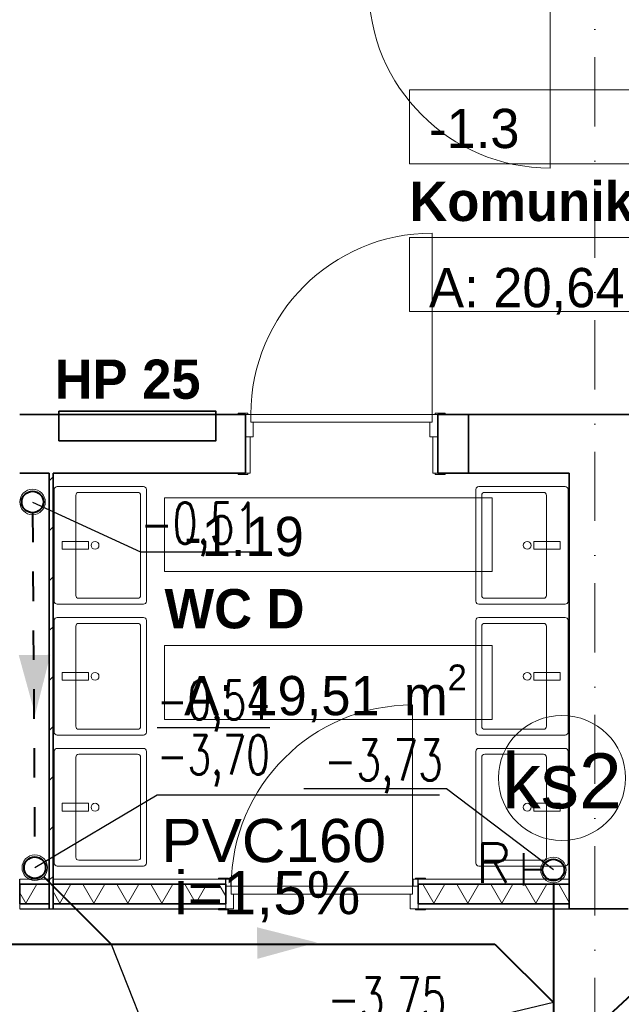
# Model space of a CAD drawing. Header units: millimetres. Extents: x -34676 to 172266, y 39940 to 476087.
# Tile 10 of 256: x -7425 to -4359, y 240954 to 245973. Entities that reach past the tile are written whole.
import ezdxf
from ezdxf import colors
from ezdxf.entities.mleader import LeaderData, LeaderLine
from ezdxf.lldxf.tags import DXFTag
from ezdxf.math import Vec2, Vec3

# ---------------------------------------------------------------- set-up
doc = ezdxf.new("R2010")
doc.units = ezdxf.units.MM
doc.header["$MEASUREMENT"] = 0
doc.linetypes.add('DASHED', pattern=[2, 1, -1])
doc.linetypes.add('Kropki i Kreski', pattern=[6.702778, 3.527778, -1.763889, 0, -1.411111])
doc.layers.add('##pion ks', color=7, linetype='Continuous', lineweight=20)
doc.layers.add('#ks', color=34, linetype='Continuous', lineweight=30)
for name, color, linetype in [('#IS_opisy', 7, 'Continuous'), ('#podkład', 252, 'Continuous'), ('- strefy pomieszczeń', 7, 'Continuous'), ('Drzwi Archicad', 7, 'Continuous'), ('IS_Text_Pion_Wodociag', 7, 'Continuous'), ('Konstrukcja - Siatka mod', 7, 'Continuous'), ('Konstrukcja - Ściany działowe', 7, 'Continuous'), ('Konstrukcja - Ściany nośne wew..P', 7, 'Continuous'), ('Opisy - Tekst', 7, 'Continuous'), ('WEZLY', 7, 'Continuous'), ('Wnętrze - Wyposażenie', 7, 'Continuous')]:
    doc.layers.add(name, color=color, linetype=linetype)
doc.styles.add('Arial', font='arial.ttf', dxfattribs={"height": 0.2})
doc.styles.get("Standard").update_dxf_attribs({"font": 'arial.ttf'})
doc.styles.add('STYL_AUTOMATYCZNY_6', font='txt')
doc.styles.add('STYL_AUTOMATYCZNY_9', font='txt')
tags = doc.linetypes.add('SOLID', pattern=[10, 10, 0]).pattern_tags.tags
tags[6:7] = [DXFTag(74, 4), DXFTag(75, 0), DXFTag(340, '0'), DXFTag(46, 0.0), DXFTag(50, 0.0), DXFTag(44, 0.0), DXFTag(45, 0.0)]
tags[4:5] = [DXFTag(74, 4), DXFTag(75, 0), DXFTag(340, '0'), DXFTag(46, 0.0), DXFTag(50, 0.0), DXFTag(44, 0.0), DXFTag(45, 0.0)]
pattern_1 = [(45, (-208051.03, 747718.21), (-127.27922, 127.27922), [])]
pattern_2 = [(0, (-208051.03, 747718.21), (0, 75), [0, -75])]
pattern_3 = [(60, (-208051.03, 747718.21), (-129.90381, 75), []), (120, (-208051.03, 747718.21), (129.90381, 75), [])]

# ---------------------------------------------------------------- blocks, each defined once
blk = doc.blocks.new('SDFGHB')
at = {"layer": 'Konstrukcja - Ściany działowe', "linetype": 'Continuous', "lineweight": 13}
h = blk.add_hatch(dxfattribs=at)
h.set_pattern_fill('Bloczki_ceramiczne_0001', color=252, style=0, pattern_type=2)
h.set_pattern_definition(pattern_1)
h.paths.add_polyline_path([(37767.6, 461590.5), (37767.6, 463660.5), (37747.6, 463660.5), (37747.6, 461590.5)])
h = blk.add_hatch(dxfattribs=at)
h.set_pattern_fill('Izolacja_miękka_0001', color=252, style=0, pattern_type=2)
h.set_pattern_definition(pattern_3)
h.paths.add_polyline_path([(37747.6, 461565.5), (37597.9, 461565.5), (37597.9, 461465.5), (37747.6, 461465.5)])
h = blk.add_hatch(dxfattribs=at)
h.set_pattern_fill('Bloczki_ceramiczne_0001', color=252, style=0, pattern_type=2)
h.set_pattern_definition(pattern_1)
h.paths.add_polyline_path([(37767.6, 461565.5), (37747.6, 461565.5), (37747.6, 461465.5), (37767.6, 461465.5)])
h = blk.add_hatch(dxfattribs=at)
h.set_pattern_fill('Izolacja_miękka_0001', color=252, style=0, pattern_type=2)
h.set_pattern_definition(pattern_3)
h.paths.add_polyline_path([(37767.6, 461465.5), (38647.6, 461465.5), (38647.6, 461565.5), (37767.6, 461565.5)])
h = blk.add_hatch(dxfattribs=at)
h.set_pattern_fill('Izolacja_miękka_0001', color=252, style=0, pattern_type=2)
h.set_pattern_definition(pattern_3)
h.paths.add_polyline_path([(39627.6, 461465.5), (40397.6, 461465.5), (40397.6, 461565.5), (39627.6, 461565.5)])
h = blk.add_hatch(dxfattribs=at)
h.set_pattern_fill('Gips_0001', color=252, style=0, pattern_type=2)
h.set_pattern_definition(pattern_2)
h.paths.add_polyline_path([(37747.6, 461465.5), (37597.9, 461465.5), (37597.9, 461440.5), (37747.6, 461440.5)])
h = blk.add_hatch(dxfattribs=at)
h.set_pattern_fill('Gips_0001', color=252, style=0, pattern_type=2)
h.set_pattern_definition(pattern_2)
h.paths.add_polyline_path([(38647.6, 461465.5), (37767.6, 461465.5), (37767.6, 461440.5), (38647.6, 461440.5)])
h = blk.add_hatch(dxfattribs=at)
h.set_pattern_fill('Gips_0001', color=252, style=0, pattern_type=2)
h.set_pattern_definition(pattern_2)
h.paths.add_polyline_path([(40397.6, 461465.5), (39627.6, 461465.5), (39627.6, 461440.5), (40397.6, 461440.5)])
at = {"layer": '- strefy pomieszczeń', "color": 252, "linetype": 'Continuous', "lineweight": 13, "ltscale": 100}
for p, q in [((39583.3, 465615.2), (41262, 465615.2)), ((39583.3, 465238.7), (39583.3, 465615.2)), ((41262, 465238.7), (39583.3, 465238.7)), ((39583.3, 464862.2), (41262, 464862.2)), ((39583.3, 464485.8), (39583.3, 464862.2)), ((41262, 464485.8), (39583.3, 464485.8)), ((38335.6, 463535.5), (40004.7, 463535.5)), ((38335.6, 463159), (38335.6, 463535.5)), ((40004.7, 463535.5), (40004.7, 463159)), ((40004.7, 463159), (38335.6, 463159)), ((38335.6, 462782.5), (40004.7, 462782.5)), ((38335.6, 462406.1), (38335.6, 462782.5)), ((40004.7, 462782.5), (40004.7, 462406.1)), ((40004.7, 462406.1), (38335.6, 462406.1))]:
    blk.add_line(p, q, dxfattribs=at)
at = {"color": 252, "linetype": 'Continuous', "lineweight": 35, "ltscale": 100, "flags": 128}
blk.add_lwpolyline([(37797.6, 463976.7), (37797.6, 463826.7), (38597.6, 463826.7), (38597.6, 463976.7)], close=True, dxfattribs=at)
for points in [[(39884, 463960.5), (39727.6, 463960.5)], [(39727.6, 463660.5), (39727.6, 463960.5)], [(39727.6, 463660.5), (39884, 463660.5)]]:
    blk.add_lwpolyline(points, dxfattribs=at)
at = {"layer": 'Drzwi Archicad', "color": 252, "linetype": 'Continuous', "lineweight": 13, "ltscale": 100}
for p, q in [((40299.6, 466140.5), (40299.6, 465216.5)), ((39699.6, 463960.5), (39699.6, 464884.5)), ((38710.6, 463960.5), (38710.6, 463966.5)), ((38710.6, 463966.5), (38760.6, 463966.5)), ((38760.6, 463960.5), (38710.6, 463960.5)), ((38775.6, 463960.5), (38747.6, 463960.5)), ((38747.6, 463960.5), (38747.6, 463845.5)), ((38760.6, 463966.5), (38760.6, 463960.5)), ((38775.6, 463920.5), (38775.6, 463960.5)), ((38775.6, 463960.5), (39699.6, 463960.5)), ((38775.6, 463920.5), (38775.6, 463960.5)), ((39727.6, 463960.5), (39699.6, 463960.5)), ((39699.6, 463960.5), (39699.6, 463920.5)), ((39699.6, 463960.5), (39699.6, 463920.5)), ((39714.6, 463966.5), (39764.6, 463966.5)), ((39714.6, 463960.5), (39714.6, 463966.5)), ((39764.6, 463960.5), (39714.6, 463960.5)), ((39727.6, 463845.5), (39727.6, 463960.5)), ((39764.6, 463966.5), (39764.6, 463960.5)), ((38787.6, 463920.5), (38775.6, 463920.5)), ((39699.6, 463920.5), (38775.6, 463920.5)), ((38787.6, 463845.5), (38787.6, 463920.5)), ((39699.6, 463920.5), (39687.6, 463920.5)), ((39687.6, 463920.5), (39687.6, 463845.5)), ((38747.6, 463660.5), (38747.6, 463845.5)), ((38747.6, 463845.5), (38772.6, 463845.5)), ((38747.6, 463845.5), (38787.6, 463845.5)), ((38772.6, 463845.5), (38772.6, 463660.5)), ((39687.6, 463845.5), (39727.6, 463845.5)), ((39702.6, 463660.5), (39702.6, 463845.5)), ((39702.6, 463845.5), (39727.6, 463845.5)), ((39727.6, 463845.5), (39727.6, 463660.5)), ((38710.6, 463654.5), (38710.6, 463660.5)), ((38710.6, 463660.5), (38760.6, 463660.5)), ((38760.6, 463654.5), (38710.6, 463654.5)), ((38772.6, 463660.5), (38747.6, 463660.5)), ((38760.6, 463660.5), (38760.6, 463654.5)), ((39727.6, 463660.5), (39702.6, 463660.5)), ((39714.6, 463660.5), (39764.6, 463660.5)), ((39714.6, 463654.5), (39714.6, 463660.5)), ((39764.6, 463654.5), (39714.6, 463654.5)), ((39764.6, 463660.5), (39764.6, 463654.5)), ((39599.6, 461555.5), (39599.6, 462479.5)), ((38660.6, 461596.5), (38610.6, 461596.5)), ((38610.6, 461596.5), (38610.6, 461590.5)), ((38610.6, 461590.5), (38660.6, 461590.5)), ((38647.6, 461590.5), (38610.6, 461590.5)), ((38647.6, 461590.5), (38610.6, 461590.5)), ((38672.6, 461590.5), (38647.6, 461590.5)), ((38647.6, 461590.5), (38647.6, 461555.5)), ((38660.6, 461590.5), (38660.6, 461596.5)), ((38672.6, 461555.5), (38672.6, 461590.5)), ((39627.6, 461590.5), (39602.6, 461590.5)), ((39602.6, 461590.5), (39602.6, 461555.5)), ((39664.6, 461596.5), (39614.6, 461596.5)), ((39614.6, 461596.5), (39614.6, 461590.5)), ((39614.6, 461590.5), (39664.6, 461590.5)), ((39627.6, 461555.5), (39627.6, 461590.5)), ((39627.6, 461590.5), (39664.6, 461590.5)), ((39627.6, 461590.5), (39664.6, 461590.5)), ((39664.6, 461590.5), (39664.6, 461596.5)), ((38647.6, 461555.5), (38672.6, 461555.5)), ((38675.6, 461555.5), (38647.6, 461555.5)), ((38647.6, 461555.5), (38647.6, 461440.5)), ((38675.6, 461515.5), (38675.6, 461555.5)), ((38675.6, 461555.5), (39599.6, 461555.5)), ((38675.6, 461515.5), (38675.6, 461555.5)), ((39627.6, 461555.5), (39599.6, 461555.5)), ((39599.6, 461555.5), (39599.6, 461515.5)), ((39599.6, 461555.5), (39599.6, 461515.5)), ((39602.6, 461555.5), (39627.6, 461555.5)), ((39627.6, 461440.5), (39627.6, 461555.5)), ((38687.6, 461515.5), (38675.6, 461515.5)), ((39599.6, 461515.5), (38675.6, 461515.5)), ((38687.6, 461440.5), (38687.6, 461515.5)), ((39599.6, 461515.5), (39587.6, 461515.5)), ((39587.6, 461515.5), (39587.6, 461440.5)), ((38660.6, 461440.5), (38610.6, 461440.5)), ((38610.6, 461440.5), (38610.6, 461434.5)), ((38610.6, 461434.5), (38660.6, 461434.5)), ((38647.6, 461440.5), (38647.6, 461465.5)), ((38647.6, 461440.5), (38647.6, 461465.5)), ((38647.6, 461440.5), (38687.6, 461440.5)), ((38660.6, 461434.5), (38660.6, 461440.5)), ((39587.6, 461440.5), (39627.6, 461440.5)), ((39664.6, 461440.5), (39614.6, 461440.5)), ((39614.6, 461440.5), (39614.6, 461434.5)), ((39614.6, 461434.5), (39664.6, 461434.5)), ((39627.6, 461440.5), (39627.6, 461465.5)), ((39627.6, 461440.5), (39627.6, 461465.5)), ((39664.6, 461434.5), (39664.6, 461440.5))]:
    blk.add_line(p, q, dxfattribs=at)
at = {"layer": 'Drzwi Archicad', "color": 252, "linetype": 'Continuous', "lineweight": 35, "ltscale": 100}
for p, q in [((38747.6, 463960.5), (38710.6, 463960.5)), ((38747.6, 463960.5), (38710.6, 463960.5)), ((38747.6, 463960.5), (38747.6, 463845.5)), ((38747.6, 463960.5), (38747.6, 463845.5)), ((39727.6, 463960.5), (39727.6, 463845.5)), ((39727.6, 463960.5), (39727.6, 463845.5)), ((39727.6, 463960.5), (39764.6, 463960.5)), ((39727.6, 463960.5), (39764.6, 463960.5)), ((38747.6, 463845.5), (38747.6, 463660.5)), ((38747.6, 463845.5), (38747.6, 463660.5)), ((39727.6, 463845.5), (39727.6, 463660.5)), ((39727.6, 463845.5), (39727.6, 463660.5)), ((38747.6, 463660.5), (38710.6, 463660.5)), ((38747.6, 463660.5), (38710.6, 463660.5)), ((39727.6, 463660.5), (39764.6, 463660.5)), ((39727.6, 463660.5), (39764.6, 463660.5)), ((38647.6, 461555.5), (38647.6, 461565.5)), ((38647.6, 461555.5), (38647.6, 461565.5)), ((38647.6, 461465.5), (38647.6, 461555.5)), ((38647.6, 461465.5), (38647.6, 461555.5)), ((39627.6, 461555.5), (39627.6, 461565.5)), ((39627.6, 461555.5), (39627.6, 461565.5)), ((39627.6, 461465.5), (39627.6, 461555.5)), ((39627.6, 461465.5), (39627.6, 461555.5)), ((40697.6, 461440.5), (40397.6, 461440.5))]:
    blk.add_line(p, q, dxfattribs=at)
at = {"layer": 'Drzwi Archicad', "color": 252, "linetype": 'Continuous', "lineweight": 25, "ltscale": 100}
for p, q in [((38647.6, 461565.5), (38647.6, 461590.5)), ((38647.6, 461565.5), (38647.6, 461590.5)), ((39627.6, 461565.5), (39627.6, 461590.5)), ((39627.6, 461565.5), (39627.6, 461590.5)), ((38647.6, 461440.5), (38610.6, 461440.5)), ((38647.6, 461440.5), (38610.6, 461440.5)), ((39627.6, 461440.5), (39664.6, 461440.5)), ((39627.6, 461440.5), (39664.6, 461440.5))]:
    blk.add_line(p, q, dxfattribs=at)
at = {"layer": 'Drzwi Archicad', "color": 252, "linetype": 'Continuous', "lineweight": 13, "ltscale": 100}
for centre, start, end in [((40299.6, 466140.5), 180, 270), ((39699.6, 463960.5), 90, 180), ((39599.6, 461555.5), 90, 180)]:
    blk.add_arc(centre, 924, start, end, dxfattribs=at)
at = {"layer": 'Konstrukcja - Siatka mod', "color": 252, "linetype": 'Kropki i Kreski', "lineweight": 13, "ltscale": 100}
blk.add_line((40527.6, 474496.4), (40527.6, 457531.6), dxfattribs=at)
at = {"layer": 'Konstrukcja - Ściany działowe', "color": 252, "linetype": 'Continuous', "lineweight": 35, "ltscale": 100}
for p, q in [((37747.6, 461590.5), (37747.6, 461565.5)), ((37747.6, 461590.5), (37747.6, 461565.5)), ((37767.6, 461565.5), (37767.6, 461590.5)), ((37767.6, 461565.5), (37767.6, 461590.5)), ((37747.6, 461565.5), (37597.9, 461565.5)), ((37747.6, 461565.5), (37747.6, 461465.5)), ((37747.6, 461565.5), (37747.6, 461465.5)), ((37767.6, 461465.5), (37767.6, 461565.5)), ((37767.6, 461465.5), (37767.6, 461565.5)), ((38647.6, 461565.5), (37767.6, 461565.5)), ((38647.6, 461555.5), (38647.6, 461565.5)), ((38647.6, 461465.5), (38647.6, 461555.5)), ((40397.6, 461565.5), (39627.6, 461565.5)), ((39627.6, 461555.5), (39627.6, 461565.5)), ((39627.6, 461465.5), (39627.6, 461555.5)), ((37597.9, 461465.5), (37747.6, 461465.5)), ((37747.6, 461465.5), (37747.6, 461440.5)), ((37747.6, 461465.5), (37747.6, 461440.5)), ((37767.6, 461440.5), (37767.6, 461465.5)), ((37767.6, 461440.5), (37767.6, 461465.5)), ((37767.6, 461465.5), (38647.6, 461465.5)), ((39627.6, 461465.5), (40397.6, 461465.5))]:
    blk.add_line(p, q, dxfattribs=at)
at = {"layer": 'Konstrukcja - Ściany działowe', "color": 252, "linetype": 'Continuous', "lineweight": 13, "ltscale": 100}
for p, q in [((38647.6, 461590.5), (38610.6, 461590.5)), ((39627.6, 461590.5), (39664.6, 461590.5)), ((38647.6, 461440.5), (38647.6, 461465.5)), ((39627.6, 461440.5), (39627.6, 461465.5))]:
    blk.add_line(p, q, dxfattribs=at)
at = {"layer": 'Konstrukcja - Ściany działowe', "color": 252, "linetype": 'Continuous', "lineweight": 25, "ltscale": 100}
for p, q in [((38647.6, 461565.5), (38647.6, 461590.5)), ((39627.6, 461565.5), (39627.6, 461590.5)), ((37747.6, 461440.5), (37767.6, 461440.5)), ((38647.6, 461440.5), (38610.6, 461440.5)), ((39627.6, 461440.5), (39664.6, 461440.5))]:
    blk.add_line(p, q, dxfattribs=at)
at = {"layer": 'Konstrukcja - Ściany działowe', "color": 252, "linetype": 'Continuous', "lineweight": 35, "ltscale": 100, "flags": 128}
for points in [[(37747.6, 463660.5), (37747.6, 461590.5)], [(37767.6, 461590.5), (37767.6, 463660.5)], [(37597.9, 461465.5), (37597.9, 461565.5)], [(40397.6, 461465.5), (40397.6, 461565.5)]]:
    blk.add_lwpolyline(points, dxfattribs=at)
at = {"layer": 'Konstrukcja - Ściany działowe', "color": 252, "linetype": 'Continuous', "lineweight": 13, "ltscale": 100, "flags": 128}
for points in [[(37747.6, 461590.5), (37597.9, 461590.5)], [(38647.6, 461590.5), (37767.6, 461590.5)], [(40397.6, 461590.5), (39627.6, 461590.5)], [(37597.9, 461440.5), (37597.9, 461465.5)], [(40397.6, 461440.5), (40397.6, 461465.5)]]:
    blk.add_lwpolyline(points, dxfattribs=at)
at = {"layer": 'Konstrukcja - Ściany działowe', "color": 252, "linetype": 'Continuous', "lineweight": 25, "ltscale": 100, "flags": 128}
for points in [[(37597.9, 461565.5), (37597.9, 461590.5)], [(40397.6, 461565.5), (40397.6, 461590.5)], [(37597.9, 461440.5), (38647.6, 461440.5)], [(39627.6, 461440.5), (40397.6, 461440.5)]]:
    blk.add_lwpolyline(points, dxfattribs=at)
at = {"layer": 'Konstrukcja - Ściany nośne wew..P', "color": 252, "linetype": 'Continuous', "lineweight": 35, "ltscale": 100}
for p, q in [((38747.6, 463960.5), (38710.6, 463960.5)), ((38747.6, 463960.5), (38747.6, 463845.5)), ((39884, 463960.5), (39884, 463660.5)), ((38747.6, 463845.5), (38747.6, 463660.5)), ((38747.6, 463660.5), (38710.6, 463660.5)), ((40697.6, 461440.5), (40397.6, 461440.5))]:
    blk.add_line(p, q, dxfattribs=at)
at = {"layer": 'Konstrukcja - Ściany nośne wew..P', "color": 252, "linetype": 'Continuous', "lineweight": 35, "ltscale": 100, "flags": 128}
for points in [[(38747.6, 463960.5), (37597.6, 463960.5)], [(41429.4, 463960.5), (39884, 463960.5)], [(37597.6, 463660.5), (37747.6, 463660.5)], [(37767.6, 463660.5), (38747.6, 463660.5)], [(39884, 463660.5), (40397.6, 463660.5)], [(40397.6, 463660.5), (40397.6, 461440.5)]]:
    blk.add_lwpolyline(points, dxfattribs=at)
at = {"layer": 'Wnętrze - Wyposażenie', "color": 252, "linetype": 'Continuous', "lineweight": 13, "ltscale": 100}
for p, q in [((37883.4, 463038), (37883.4, 463548)), ((37898.4, 463563), (38198.4, 463563)), ((38213.4, 463548), (38213.4, 463038)), ((39951.7, 463548), (39951.7, 463038)), ((40266.7, 463563), (39966.7, 463563)), ((40281.7, 463038), (40281.7, 463548)), ((38198.4, 463023), (37898.4, 463023)), ((39966.7, 463023), (40266.7, 463023)), ((37898.4, 462895.5), (38198.4, 462895.5)), ((40266.7, 462895.5), (39966.7, 462895.5)), ((37883.4, 462370.5), (37883.4, 462880.5)), ((38213.4, 462880.5), (38213.4, 462370.5)), ((39951.7, 462880.5), (39951.7, 462370.5)), ((40281.7, 462370.5), (40281.7, 462880.5)), ((38198.4, 462355.5), (37898.4, 462355.5)), ((39966.7, 462355.5), (40266.7, 462355.5)), ((37883.4, 461703), (37883.4, 462213)), ((37898.4, 462228), (38198.4, 462228)), ((38213.4, 462213), (38213.4, 461703)), ((39951.7, 462213), (39951.7, 461703)), ((40266.7, 462228), (39966.7, 462228)), ((40281.7, 461703), (40281.7, 462213)), ((38198.4, 461688), (37898.4, 461688)), ((39966.7, 461688), (40266.7, 461688))]:
    blk.add_line(p, q, dxfattribs=at)
at = {"layer": 'Wnętrze - Wyposażenie', "color": 252, "linetype": 'Continuous', "lineweight": 13, "ltscale": 100, "flags": 128}
for points in [[(37773.4, 463008), (37773.4, 463578, -0.414214), (37788.4, 463593), (38228.4, 463593, -0.414214), (38243.4, 463578), (38243.4, 463008, -0.414214), (38228.4, 462993), (37788.4, 462993, -0.414214)], [(40391.7, 463008), (40391.7, 463578, 0.414214), (40376.7, 463593), (39936.7, 463593, 0.414214), (39921.7, 463578), (39921.7, 463008, 0.414214), (39936.7, 462993), (40376.7, 462993, 0.414214)], [(37773.4, 462340.5), (37773.4, 462910.5, -0.414214), (37788.4, 462925.5), (38228.4, 462925.5, -0.414214), (38243.4, 462910.5), (38243.4, 462340.5, -0.414214), (38228.4, 462325.5), (37788.4, 462325.5, -0.414214)], [(40391.7, 462340.5), (40391.7, 462910.5, 0.414214), (40376.7, 462925.5), (39936.7, 462925.5, 0.414214), (39921.7, 462910.5), (39921.7, 462340.5, 0.414214), (39936.7, 462325.5), (40376.7, 462325.5, 0.414214)], [(37773.4, 461673), (37773.4, 462243, -0.414214), (37788.4, 462258), (38228.4, 462258, -0.414214), (38243.4, 462243), (38243.4, 461673, -0.414214), (38228.4, 461658), (37788.4, 461658, -0.414214)], [(40391.7, 461673), (40391.7, 462243, 0.414214), (40376.7, 462258), (39936.7, 462258, 0.414214), (39921.7, 462243), (39921.7, 461673, 0.414214), (39936.7, 461658), (40376.7, 461658, 0.414214)]]:
    blk.add_lwpolyline(points, format="xyb", close=True, dxfattribs=at)
for points in [[(37948.4, 463273), (37948.4, 463313), (37813.4, 463313), (37813.4, 463273)], [(40216.7, 463273), (40216.7, 463313), (40351.7, 463313), (40351.7, 463273)], [(37948.4, 462605.5), (37948.4, 462645.5), (37813.4, 462645.5), (37813.4, 462605.5)], [(40216.7, 462605.5), (40216.7, 462645.5), (40351.7, 462645.5), (40351.7, 462605.5)], [(37948.4, 461938), (37948.4, 461978), (37813.4, 461978), (37813.4, 461938)], [(40216.7, 461938), (40216.7, 461978), (40351.7, 461978), (40351.7, 461938)]]:
    blk.add_lwpolyline(points, close=True, dxfattribs=at)
at = {"layer": 'Wnętrze - Wyposażenie', "color": 252, "linetype": 'Continuous', "lineweight": 13, "ltscale": 100}
for centre in [(37981.6, 463293), (40183.5, 463293), (37981.6, 462625.5), (40183.5, 462625.5), (37981.6, 461958), (40183.5, 461958)]:
    blk.add_circle(centre, 20, dxfattribs=at)
for centre, start, end in [((37898.4, 463548), 89.9991, 179.9991), ((38198.4, 463548), 359.9991, 89.9991), ((39966.7, 463548), 90.0009, 180.0009), ((40266.7, 463548), 0.0009, 90.0009), ((37898.4, 463038), 179.9991, 269.9991), ((38198.4, 463038), 269.9991, 359.9991), ((39966.7, 463038), 180.0009, 270.0009), ((40266.7, 463038), 270.0009, 0.0009), ((37898.4, 462880.5), 89.9991, 179.9991), ((38198.4, 462880.5), 359.9991, 89.9991), ((39966.7, 462880.5), 90.0009, 180.0009), ((40266.7, 462880.5), 0.0009, 90.0009), ((37898.4, 462370.5), 179.9991, 269.9991), ((38198.4, 462370.5), 269.9991, 359.9991), ((39966.7, 462370.5), 180.0009, 270.0009), ((40266.7, 462370.5), 270.0009, 0.0009), ((37898.4, 462213), 89.9991, 179.9991), ((38198.4, 462213), 359.9991, 89.9991), ((39966.7, 462213), 90.0009, 180.0009), ((40266.7, 462213), 0.0009, 90.0009), ((37898.4, 461703), 179.9991, 269.9991), ((38198.4, 461703), 269.9991, 359.9991), ((39966.7, 461703), 180.0009, 270.0009), ((40266.7, 461703), 270.0009, 0.0009)]:
    blk.add_arc(centre, 15, start, end, dxfattribs=at)
at = {"layer": '- strefy pomieszczeń', "color": 252, "linetype": 'Continuous', "lineweight": 13, "char_height": 200, "attachment_point": 1}
for s, insert, style in [('\\A1;{\\pql;\\pt0,500;\\fGeneva CE|b0|i0|c0|p0;\\W1.000000;-1.3\\fGeneva CE|b0|i0|c0|p0;\\W1.000000;\\A1{\\H.66x;\\S^  ;}\\fGeneva CE|b0|i0|c0|p0;\\W1.000000;\\fGeneva CE|b0|i0|c0|p0;\\W1.000000;\\A1{\\H.66x;\\S^  ;}}', (39683.3, 465518.3), 'STYL_AUTOMATYCZNY_6'), ('\\A1;{\\pql;\\pt0,500;\\fGeneva CE|b1|i0|c0|p0;\\W1.000000;Komunikacja\\fGeneva CE|b1|i0|c0|p0;\\W1.000000;\\A1{\\H.66x;\\S^  ;}\\fGeneva CE|b1|i0|c0|p0;\\W1.000000;\\fGeneva CE|b1|i0|c0|p0;\\W1.000000;\\A1{\\H.66x;\\S^  ;}}', (39583.3, 465146.3), 'STYL_AUTOMATYCZNY_9'), ('\\A1;{\\pql;\\pt0,500;\\fGeneva CE|b0|i0|c0|p0;\\W1.000000;A: 20,64\\fGeneva CE|b0|i0|c0|p0;\\W1.000000;\\A1{\\H.66x;\\S^  ;}\\fGeneva CE|b0|i0|c0|p0;\\W1.000000; m\\fGeneva CE|b0|i0|c0|p0;\\W1.000000;\\A1{\\H.66x;\\S2^  ;}}', (39683.3, 464765.3), 'STYL_AUTOMATYCZNY_6'), ('\\A1;{\\pql;\\pt0,500;\\fGeneva CE|b0|i0|c0|p0;\\W1.000000;-1.19\\fGeneva CE|b0|i0|c0|p0;\\W1.000000;\\A1{\\H.66x;\\S^  ;}\\fGeneva CE|b0|i0|c0|p0;\\W1.000000;\\fGeneva CE|b0|i0|c0|p0;\\W1.000000;\\A1{\\H.66x;\\S^  ;}}', (38435.6, 463438.6), 'STYL_AUTOMATYCZNY_6'), ('\\A1;{\\pql;\\pt0,500;\\fGeneva CE|b1|i0|c0|p0;\\W1.000000;WC D\\fGeneva CE|b1|i0|c0|p0;\\W1.000000;\\A1{\\H.66x;\\S^  ;}\\fGeneva CE|b1|i0|c0|p0;\\W1.000000;\\fGeneva CE|b1|i0|c0|p0;\\W1.000000;\\A1{\\H.66x;\\S^  ;}}', (38335.6, 463070.1), 'STYL_AUTOMATYCZNY_9'), ('\\A1;{\\pql;\\pt0,500;\\fGeneva CE|b0|i0|c0|p0;\\W1.000000;A: 19,51\\fGeneva CE|b0|i0|c0|p0;\\W1.000000;\\A1{\\H.66x;\\S^  ;}\\fGeneva CE|b0|i0|c0|p0;\\W1.000000; m\\fGeneva CE|b0|i0|c0|p0;\\W1.000000;\\A1{\\H.66x;\\S2^  ;}}', (38435.6, 462685.6), 'STYL_AUTOMATYCZNY_6')]:
    blk.add_mtext(s, dxfattribs=dict(at, insert=insert, style=style))
at = {"layer": 'Opisy - Tekst', "color": 252, "linetype": 'Continuous', "lineweight": 35, "insert": (37775.7, 464240), "char_height": 200, "attachment_point": 1, "style": 'STYL_AUTOMATYCZNY_9'}
blk.add_mtext('\\A1;{\\pql;\\fGeneva CE|b1|i0|c0|p0;\\W1.000000;HP 25}', dxfattribs=at)

msp = doc.modelspace()

# ---------------------------------------------------------------- linework, layer by layer
at = {"layer": '#ks', "color": 34, "linetype": 'DASHED', "lineweight": 40, "ltscale": 150}
msp.add_line((-7358.7, 243459.6), (-7348.2, 241705.4), dxfattribs=at)
at = {"layer": '#ks', "color": 34, "lineweight": 40}
for p, q in [((-1742.2, 243396.7), (-4705, 240634)), ((-4855.4, 241559.2), (-4855.4, 241724.2)), ((-4760, 241638.7), (-4855.4, 241638.7)), ((-7301.6, 241604.4), (-6957.8, 241260.7)), ((-4705, 241573.7), (-4705, 239044.6)), ((-8598.5, 241260.7), (-5002.9, 241260.7)), ((-5002.9, 241260.7), (-4705, 240962.8))]:
    msp.add_line(p, q, dxfattribs=at)
at = {"layer": '#ks', "color": 34, "lineweight": 5}
for centre in [(-7359.1, 243514.6), (-7347.5, 241650.4), (-4705, 241638.7)]:
    msp.add_circle(centre, 65, dxfattribs=at)
at = {"layer": '#ks', "color": 34, "lineweight": 40}
for centre in [(-7359.1, 243514.6), (-7359.1, 243514.6), (-7359.1, 243514.6), (-7359.1, 243514.6), (-7347.5, 241650.4), (-4705, 241638.7)]:
    msp.add_circle(centre, 55, dxfattribs=at)
at = {"layer": 'IS_Text_Pion_Wodociag', "color": 7, "linetype": 'SOLID', "lineweight": 18, "ltscale": 10}
msp.add_ellipse((-4661.5, 242107.5), major_axis=(324, 0), ratio=0.983333, dxfattribs=at)
at = {"layer": 'WEZLY', "color": 34, "lineweight": 40}
for points in [[(-7429.4, 242733.9), (-7268.2, 242735.5), (-7345.9, 242430.3)], [(-6213.9, 241185.4), (-6215.4, 241346.5), (-5910.3, 241268.9)]]:
    msp.add_solid(points, dxfattribs=at)

# ---------------------------------------------------------------- block references
at = {"layer": '#podkład'}
msp.add_blockref('SDFGHB', (-45022.1, -219999.6), dxfattribs=at)

# ---------------------------------------------------------------- texts
at = {"layer": '##pion ks', "color": 7, "linetype": 'Continuous', "lineweight": 30, "insert": (-5099.9, 241773.8, 9981), "char_height": 200, "width": 240.82, "attachment_point": 1, "style": 'Arial'}
msp.add_mtext('\\Fromans.shx;\\T0.75;R', dxfattribs=at)
at = {"layer": 'IS_Text_Pion_Wodociag', "color": 7, "linetype": 'SOLID', "lineweight": 18, "ltscale": 10, "attachment_point": 8}
for s, insert, char_height in [('ks2', (-4661.5, 241948.9), 280), ('PVC160', (-6130.2, 241675.5), 220), ('i=1,5%', (-6162.9, 241371.8), 220)]:
    msp.add_mtext(s, dxfattribs=dict(at, insert=insert, char_height=char_height))

# ---------------------------------------------------------------- leaders
at = {"layer": '#IS_opisy', "color": 7, "lineweight": 13}
ml = msp.add_multileader_mtext('Standard', dxfattribs=at)
ml.set_content('\\Fromans|c238;\\W0.7;\\A1;-0,51', color=7)
ml.set_leader_properties()
ml.build(insert=Vec2(0, 0))
ml.multileader.update_dxf_attribs({"text_left_attachment_type": 5, "text_right_attachment_type": 5, "dogleg_length": 0.36, "arrow_head_size": 0.18})
ctx = ml.context
ctx.base_point, ctx.char_height, ctx.arrow_head_size, ctx.landing_gap_size, ctx.plane_origin = Vec3(-6808.8, 243259.7), 210, 0.18, 0.09, Vec3(-721057.9, 661682.5)
ctx.left_attachment, ctx.right_attachment = 5, 5
notes = []
notes.append((ctx, [(0, (1, 1, 0), (-6809.1, 243259.7), (1, 0), 0.36, [(0, [(-7359, 243514.4)], 0, [])])]))
ctx.mtext.insert = Vec3(-6808.7, 243511.7)
ml = msp.add_multileader_mtext('Standard', dxfattribs=at)
ml.set_content('\\Fromans|c238;\\H0.95x;\\W0.7;\\A1;\\S-0,54/-3,70;', color=7)
ml.set_leader_properties()
ml.build(insert=Vec2(0, 0))
ml.multileader.update_dxf_attribs({"text_left_attachment_type": 5, "text_right_attachment_type": 5, "dogleg_length": 0.36, "arrow_head_size": 0.18})
ctx = ml.context
ctx.base_point, ctx.char_height, ctx.arrow_head_size, ctx.landing_gap_size, ctx.plane_origin = Vec3(-6724.5, 242020.9), 210, 0.18, 0.09, Vec3(-719935.1, 659763.7)
ctx.left_attachment, ctx.right_attachment = 5, 5
notes.append((ctx, [(0, (1, 1, 0), (-6724.9, 242020.9), (1, 0), 0.36, [(0, [(-7347.5, 241650.4)], 0, [])])]))
ctx.mtext.insert = Vec3(-6724.5, 242604.4)
ml = msp.add_multileader_mtext('Standard', dxfattribs=at)
ml.set_content('\\Fromans|c238;\\W0.7;\\A1;-3,73 ', color=7)
ml.set_leader_properties()
ml.build(insert=Vec2(0, 0))
ml.multileader.update_dxf_attribs({"text_left_attachment_type": 5, "text_right_attachment_type": 5, "dogleg_length": 0.36, "arrow_head_size": 0.18})
ctx = ml.context
ctx.base_point, ctx.char_height, ctx.arrow_head_size, ctx.landing_gap_size, ctx.plane_origin = Vec3(-5873.1, 242052.1), 210, 0.18, 0.09, Vec3(-719904.6, 659244.9)
ctx.left_attachment, ctx.right_attachment = 5, 5
notes.append((ctx, [(0, (1, 1, 0), (-5249.5, 242052.1), (-1, 0), 0.36, [(0, [(-4705, 241638.7)], 0, [])])]))
ctx.mtext.insert = Vec3(-5873, 242304.1)
ml = msp.add_multileader_mtext('Standard', dxfattribs=at)
ml.set_content('\\Fromans|c238;\\W0.7;\\A1;-3,71', color=7)
ml.set_leader_properties()
ml.build(insert=Vec2(0, 0))
ml.multileader.update_dxf_attribs({"text_left_attachment_type": 5, "text_right_attachment_type": 5, "dogleg_length": 0.36, "arrow_head_size": 0.18})
ctx = ml.context
ctx.base_point, ctx.char_height, ctx.arrow_head_size, ctx.landing_gap_size, ctx.plane_origin = Vec3(-6682.8, 240561.5), 210, 0.18, 0.09, Vec3(-719893.4, 658304.3)
ctx.left_attachment, ctx.right_attachment = 5, 5
notes.append((ctx, [(0, (1, 1, 0), (-6683.2, 240561.5), (1, 0), 0.36, [(0, [(-6957.8, 241260.7)], 0, [])])]))
ctx.mtext.insert = Vec3(-6682.8, 240813.5)
ml = msp.add_multileader_mtext('Standard', dxfattribs=at)
ml.set_content('\\Fromans|c238;\\W0.7;\\A1;-3,75 ', color=7)
ml.set_leader_properties()
ml.build(insert=Vec2(0, 0))
ml.multileader.update_dxf_attribs({"text_left_attachment_type": 5, "text_right_attachment_type": 5, "dogleg_length": 0.36, "arrow_head_size": 0.18})
ctx = ml.context
ctx.base_point, ctx.char_height, ctx.arrow_head_size, ctx.landing_gap_size, ctx.plane_origin = Vec3(-5855.5, 240837.8), 210, 0.18, 0.09, Vec3(-719757.1, 658440.6)
ctx.left_attachment, ctx.right_attachment = 5, 5
notes.append((ctx, [(0, (1, 1, 0), (-5232, 240837.8), (-1, 0), 0.36, [(0, [(-4705, 240962.8)], 0, [])])]))
ctx.mtext.insert = Vec3(-5855.5, 241089.8)
for ctx, leaders in notes:
    for number, flags, end, landing, length, lines in leaders:
        leader = LeaderData()
        leader.index, (leader.has_last_leader_line, leader.has_dogleg_vector, leader.attachment_direction) = number, flags
        leader.last_leader_point, leader.dogleg_vector, leader.dogleg_length = Vec3(end), Vec3(landing), length
        for number, points, colour, breaks in lines:
            line = LeaderLine()
            line.index, line.vertices, line.color, line.breaks = number, Vec3.list(points), colors.encode_raw_color(colour), breaks
            leader.lines.append(line)
        ctx.leaders.append(leader)

doc.saveas('drawing.dxf')
